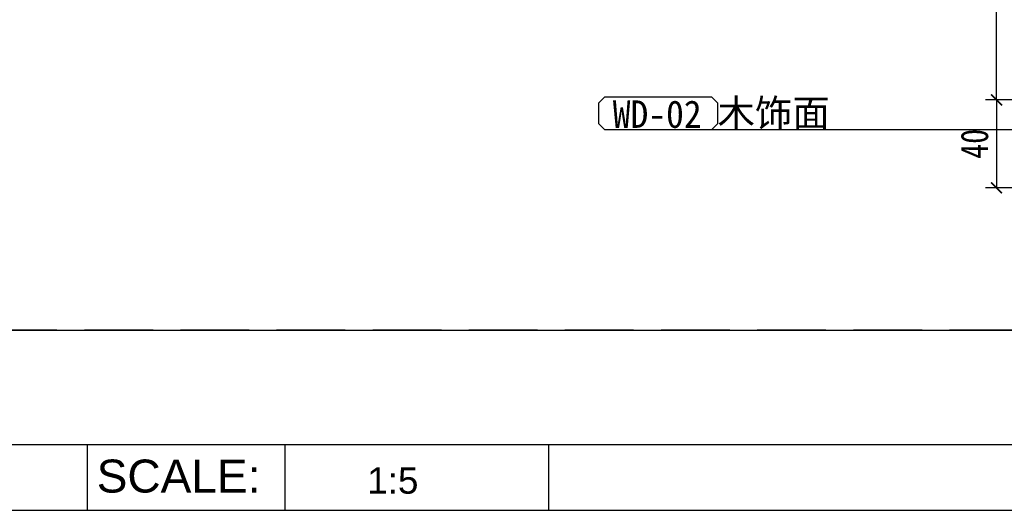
# Model space of a CAD drawing. Header units: millimetres. Extents: x -53 to 3023, y -53 to 2153.
# Tile 12 of 52: x 506 to 954, y 686 to 909. Entities that reach past the tile are written whole.
import ezdxf
from ezdxf.enums import TextEntityAlignment as Align

# ---------------------------------------------------------------- set-up
doc = ezdxf.new("R2010")
doc.units = ezdxf.units.MM
doc.header["$LTSCALE"] = 5
doc.linetypes.add('DASH', pattern=[0.35, 0.25, -0.1])
doc.layers.get('Defpoints').update_dxf_attribs({"color": 8})
for name, color, linetype in [('A-建筑-拆墙', 251, 'Continuous'), ('E--图例', 3, 'Continuous'), ('E-尺寸标注', 9, 'Continuous'), ('E-文本', 7, 'Continuous'), ('F-文本', 61, 'Continuous'), ('Q-立面-粗线', 30, 'Continuous')]:
    doc.layers.add(name, color=color, linetype=linetype)
doc.styles.add('-宋体', font='SimSun.ttf', dxfattribs={"width": 0.8})
doc.styles.add('ar', font='arial.ttf')
doc.styles.add('CCD_DIM', font='SimSun.ttf', dxfattribs={"width": 0.8})
doc.styles.get("Standard").update_dxf_attribs({"font": 'SimSun.ttf'})
doc.styles.add('TXT', font='gbenor.shx', dxfattribs={"width": 0.7})
doc.styles.add('黑体', font='SIMHEI_0.TTF')
doc.dimstyles.new('1', dxfattribs={"dimscale": 0, "dimtxt": 2.5, "dimasz": 1.5, "dimexe": 1, "dimexo": 0, "dimgap": 0.3, "dimtad": 1, "dimdec": 0, "dimzin": 0, "dimdsep": 46, "dimtxsty": 'Standard', "dimblk": 'ARCHTICK', "dimcen": 0.09, "dimclrd": 8, "dimclre": 8, "dimclrt": 4, "dimadec": 0, "dimazin": 0, "dimtfac": 1, "dimtdec": 0, "dimtix": 1, "dimtofl": 0, "dimtmove": 2, "dimatfit": 3, "dimldrblk": 'DOTSMALL', "dimfxl": 5, "dimfxlon": 1, "dimtolj": 1, "dimtzin": 0, "dimarcsym": 0})
doc.dimstyles.get("Standard").update_dxf_attribs({"dimtxt": 0.18, "dimasz": 0.18, "dimexe": 0.18, "dimexo": 0.0625, "dimgap": 0.09, "dimtad": 0, "dimtih": 1, "dimtoh": 1, "dimdec": 4, "dimzin": 0, "dimdsep": 46, "dimtxsty": 'Standard', "dimcen": 0.09, "dimadec": 0, "dimazin": 0, "dimtfac": 1, "dimtdec": 4, "dimtofl": 0, "dimtmove": 0, "dimatfit": 3, "dimfxl": 1, "dimtolj": 1, "dimtzin": 0, "dimarcsym": 0})

# ---------------------------------------------------------------- blocks, each defined once
blk = doc.blocks.new('_ArchTick')
at = {"color": 0, "linetype": 'ByBlock', "const_width": 0.15}
blk.add_lwpolyline([(-0.5, -0.5), (0.5, 0.5)], dxfattribs=at)
blk = doc.blocks.new('*D114')
at = {"layer": 'Defpoints', "color": 0, "ltscale": 0.2, "transparency": 16777216}
for p in [(-535193.03, 505213.077), (-535201.539, 505205.077), (-535193.03, 505205.077)]:
    blk.add_point(p, dxfattribs=at)
at = {"layer": 'E-尺寸标注', "color": 44, "lineweight": -2, "ltscale": 0.2, "transparency": 16777216}
for p, q in [((-535196.539, 505213.077), (-535202.539, 505213.077)), ((-535201.539, 505213.077), (-535201.539, 505205.077)), ((-535196.539, 505205.077), (-535202.539, 505205.077))]:
    blk.add_line(p, q, dxfattribs=at)
for p, rotation in [((-535201.539, 505213.077), 90), ((-535201.539, 505205.077), 270)]:
    blk.add_blockref('_ArchTick', p, dxfattribs=dict(at, rotation=rotation))
at = {"layer": 'E-尺寸标注', "color": 50, "ltscale": 0.2, "transparency": 16777216, "insert": (-535203.539, 505209.077), "char_height": 2.5, "attachment_point": 5, "rotation": 90, "style": 'CCD_DIM'}
blk.add_mtext('\\A1;40', dxfattribs=at)
blk = doc.blocks.new('HBA_Leader_Dot')
at = {"color": 0, "linetype": 'ByBlock'}
blk.add_line((-5, 0), (-10, 0), dxfattribs=at)
at = {"color": 0, "linetype": 'ByBlock', "const_width": 5}
blk.add_lwpolyline([(-2.5, 0, 1), (2.5, 0, 1)], format="xyb", close=True, dxfattribs=at)
blk = doc.blocks.new('*D115')
at = {"layer": 'Defpoints', "color": 0, "ltscale": 0.2, "transparency": 16777216}
for p in [(-535201.539, 505243.077), (-535193.03, 505243.077), (-535193.03, 505213.077)]:
    blk.add_point(p, dxfattribs=at)
at = {"layer": 'E-尺寸标注', "color": 44, "lineweight": -2, "ltscale": 0.2, "transparency": 16777216}
for p, q in [((-535196.539, 505243.077), (-535202.539, 505243.077)), ((-535201.539, 505213.077), (-535201.539, 505243.077)), ((-535196.539, 505213.077), (-535202.539, 505213.077))]:
    blk.add_line(p, q, dxfattribs=at)
for p, rotation in [((-535201.539, 505243.077), 90), ((-535201.539, 505213.077), 270)]:
    blk.add_blockref('_ArchTick', p, dxfattribs=dict(at, rotation=rotation))
at = {"layer": 'E-尺寸标注', "color": 50, "ltscale": 0.2, "transparency": 16777216, "insert": (-535203.539, 505228.077), "char_height": 2.5, "attachment_point": 5, "rotation": 90, "style": 'CCD_DIM'}
blk.add_mtext('\\A1;150', dxfattribs=at)
blk = doc.blocks.new('材料编号1')
at = {"layer": 'E--图例', "color": 3}
blk.add_lwpolyline([(8.715, -1.898), (8.715, -0.637), (8.346, -0.267), (1.889, -0.267), (1.52, -0.637), (1.52, -1.898), (1.889, -2.267), (8.346, -2.267)], close=True, dxfattribs=at)
at = {"layer": 'E-文本', "style": 'TXT', "width": 0.7}
blk.add_attdef('编号', (1.608, -2.296), '', height=2, dxfattribs=at)
blk = doc.blocks.new('0')
at = {"color": 3}
for p, q in [((-535380.329, 505181.724), (-534861.541, 505181.724)), ((-535284.329, 505181.724), (-535284.329, 505175.724)), ((-535266.329, 505181.724), (-535266.329, 505175.724)), ((-535242.329, 505181.724), (-535242.329, 505175.724)), ((-535380.329, 505175.724), (-534861.541, 505175.724))]:
    blk.add_line(p, q, dxfattribs=at)
at = {"layer": 'Defpoints', "linetype": 'Continuous'}
blk.add_lwpolyline([(-535333.732, 505192.111), (-535147.076, 505192.111), (-535147.076, 505302.832), (-535333.732, 505302.832)], close=True, dxfattribs=at)
at = {"layer": 'Q-立面-粗线', "linetype": 'DASH', "ltscale": 5}
blk.add_lwpolyline([(-535147.076, 505192.111), (-535333.732, 505192.111), (-535333.732, 505302.832), (-535147.076, 505302.832)], close=True, dxfattribs=at)
at = {"layer": 'F-文本', "color": 43}
ref = blk.add_blockref('材料编号1', (-535240.02, 505209.95), dxfattribs=dict(at, xscale=-1.5, yscale=1.5, zscale=1.5, rotation=180))
ref.add_attrib('编号', 'WD-02', (-535236.478, 505210.527), dxfattribs={"color": 7, "height": 2.5, "style": '-宋体', "width": 0.951562})
at = {"layer": 'E-文本', "color": 8, "style": 'ar'}
blk.add_text('1:5', height=2.4, dxfattribs=at).set_placement((-535258.826, 505178.436), align=Align.MIDDLE_LEFT)
at = {"layer": 'E-文本'}
for s, insert, char_height, width, attachment_point, style in [('{\\W1;木饰面}', (-535226.948, 505210.351), 2.5, 67.27354, 7, '-宋体'), ('{\\fArial|b0|i0|c204|p34;SCALE:}', (-535268.547, 505180.339), 3, 35.82914, 3, '黑体')]:
    blk.add_mtext(s, dxfattribs=dict(at, insert=insert, char_height=char_height, width=width, attachment_point=attachment_point, style=style))
at = {"layer": 'E-尺寸标注', "ltscale": 0.2}
for base, p2, angle, picture, middle in [((-535201.539, 505243.077, 1.379), (-535193.03, 505243.077, 1.379), 270, '*D115', (-535203.539, 505228.077, 1.379)), ((-535201.539, 505205.077, 1.379), (-535193.03, 505205.077, 1.379), 90, '*D114', (-535203.539, 505209.077, 1.379))]:
    dim = blk.add_linear_dim(base=base, p1=(-535193.03, 505213.077, 1.379), p2=p2, angle=angle, dimstyle='Standard', override={"dimscale": 1, "dimtxt": 2.5, "dimasz": 1, "dimexe": 1, "dimexo": 1, "dimgap": 0.75, "dimtad": 1, "dimtih": 0, "dimtoh": 0, "dimdec": 0, "dimlfac": 5, "dimrnd": 0.005, "dimtxsty": 'CCD_DIM', "dimblk": 'ArchTick', "dimcen": 0.13, "dimclrd": 44, "dimclre": 44, "dimclrt": 50, "dimtdec": 0, "dimtix": 1, "dimtofl": 1, "dimtmove": 2, "dimldrblk": 'HBA_Leader_Dot', "dimfxl": 5, "dimfxlon": 1, "dimtvp": 1}, dxfattribs=at)
    dim.commit()
    dim.dimension.update_dxf_attribs({"geometry": picture, "text_midpoint": middle})
at = {"layer": 'A-建筑-拆墙'}
blk.add_leader([(-535192.876, 505210.351), (-535227.501, 505210.351)], dimstyle='1', override={"dimscale": 0.487633, "dimasz": 0.75, "dimtad": 0, "dimldrblk": 'Dot'}, dxfattribs=at)

msp = doc.modelspace()

# ---------------------------------------------------------------- block references
at = {"xscale": 5, "yscale": 5, "zscale": 5}
msp.add_blockref('0', (2676958.21, -2525192.55), dxfattribs=at)

doc.saveas('drawing.dxf')
